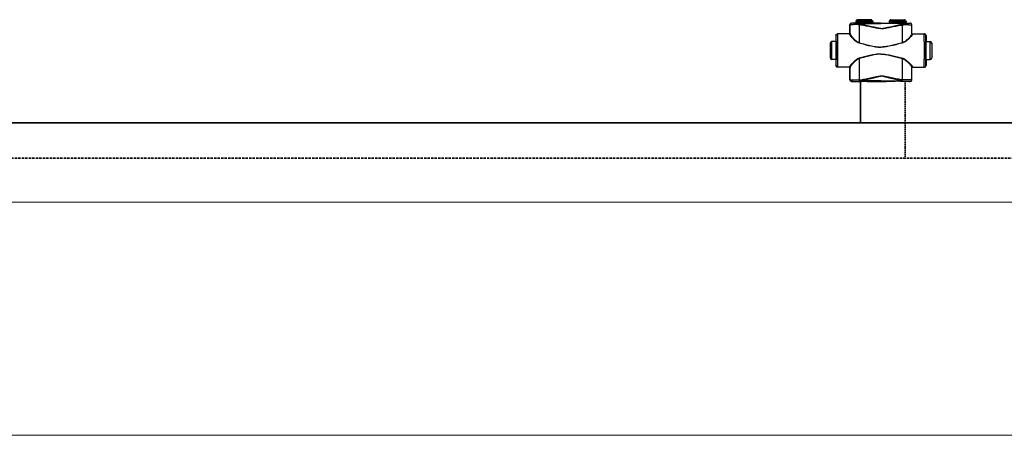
# Model space of a CAD drawing. Header units: millimetres. Extents: x 1279 to 58476, y -6899 to 74987.
# Tile 37 of 157: x 6781 to 8259, y -4179 to -3555. Entities that reach past the tile are written whole.
import ezdxf

# ---------------------------------------------------------------- set-up
doc = ezdxf.new("R2010")
doc.units = ezdxf.units.MM
for name, pattern in [('phl_thick', [0]), ('VERDECKT', [9.525, 6.35, -3.175]), ('ČÁRKOVANÁ', [0.75, 0.5, -0.25])]:
    doc.linetypes.add(name, pattern=pattern)
for name, color, linetype, lineweight in [('UT_POTRUBI - ZPÁTEČKA', 5, 'ČÁRKOVANÁ', 35), ('UT_SCHÉMA_PŘÍVOD', 10, 'Continuous', 35), ('UT_SCHÉMA_ZPÁTEČKA', 172, 'VERDECKT', 35), ('VZT_50 POPIS - OBECNE', 7, 'Continuous', 5)]:
    doc.layers.add(name, color=color, linetype=linetype, lineweight=lineweight)

msp = doc.modelspace()

# ---------------------------------------------------------------- linework, layer by layer
at = {"color": 0, "linetype": 'Continuous'}
for p, q in [((8029.9, -3560.2), (8029.8, -3560.1)), ((8031.5, -3560.1), (8029.8, -3560.1)), ((8031.8, -3560.2), (8031.5, -3560.1)), ((8036.5, -3556.9), (8036.2, -3557.2)), ((8061.4, -3557.2), (8036.2, -3557.2)), ((8036.2, -3557.2), (8036.2, -3558.6)), ((8036.2, -3558.6), (8037.2, -3559.5)), ((8036.2, -3558.6), (8061.4, -3558.6)), ((8061.1, -3556.9), (8036.5, -3556.9)), ((8037.2, -3559.5), (8060.5, -3559.5)), ((8060.3, -3556.1), (8037.3, -3556.1)), ((8037.3, -3556.1), (8037.3, -3556.8)), ((8060.3, -3556.8), (8037.3, -3556.8)), ((8037.3, -3559.9), (8060.3, -3559.9)), ((8037.3, -3559.9), (8037.3, -3560.2)), ((8059.2, -3555), (8038.4, -3555)), ((8045, -3560.3), (8040.1, -3560.3)), ((8040.1, -3560.9), (8040.1, -3560.3)), ((8040.1, -3560.9), (8073.8, -3560.9)), ((8073.8, -3560.3), (8052.7, -3560.3)), ((8060.3, -3556.1), (8060.3, -3556.8)), ((8060.3, -3559.9), (8060.3, -3560.2)), ((8061.4, -3558.6), (8060.5, -3559.5)), ((8061.1, -3556.9), (8061.4, -3557.2)), ((8061.4, -3557.2), (8061.4, -3558.6)), ((8067.6, -3560.1), (8065.8, -3560.2)), ((8073.8, -3560.1), (8067.6, -3560.1)), ((8073.8, -3560.1), (8080.1, -3560.1)), ((8073.8, -3560.3), (8095, -3560.3)), ((8107.5, -3560.9), (8073.8, -3560.9)), ((8080.1, -3560.1), (8081.8, -3560.2)), ((8086.5, -3556.9), (8086.2, -3557.2)), ((8086.2, -3557.2), (8111.4, -3557.2)), ((8086.2, -3557.2), (8086.2, -3558.6)), ((8111.4, -3558.6), (8086.2, -3558.6)), ((8086.2, -3558.6), (8087.2, -3559.5)), ((8086.5, -3556.9), (8111.1, -3556.9)), ((8110.5, -3559.5), (8087.2, -3559.5)), ((8087.3, -3556.1), (8087.3, -3556.8)), ((8087.3, -3556.1), (8110.3, -3556.1)), ((8087.3, -3556.8), (8110.3, -3556.8)), ((8110.3, -3559.9), (8087.3, -3559.9)), ((8087.3, -3559.9), (8087.3, -3560.2)), ((8088.4, -3555), (8109.2, -3555)), ((8102.7, -3560.3), (8107.5, -3560.3)), ((8107.5, -3560.9), (8107.5, -3560.3)), ((8110.3, -3556.1), (8110.3, -3556.8)), ((8110.3, -3559.9), (8110.3, -3560.2)), ((8111.4, -3558.6), (8110.5, -3559.5)), ((8111.1, -3556.9), (8111.4, -3557.2)), ((8111.4, -3557.2), (8111.4, -3558.6)), ((8115.8, -3560.2), (8116.2, -3560.1)), ((8116.2, -3560.1), (8117.8, -3560.1)), ((8117.7, -3560.2), (8117.8, -3560.1)), ((8027.4, -3562.7), (8027.3, -3562.6)), ((8027.3, -3575.6), (8027.3, -3562.6)), ((8027.3, -3575.6), (8027.4, -3575.6)), ((8120.2, -3562.7), (8120.3, -3562.6)), ((8120.3, -3575.6), (8120.2, -3575.6)), ((8120.3, -3575.6), (8120.3, -3562.6)), ((7997.6, -3590.4), (7997.6, -3612.4)), ((8006.4, -3587.9), (8000.1, -3587.9)), ((8000.1, -3614.9), (8000.1, -3587.9)), ((8006.3, -3578.9), (8006.1, -3578.9)), ((8006.1, -3578.9), (8006.1, -3587)), ((8006.1, -3587), (8006.3, -3587.4)), ((8006.5, -3587.4), (8006.5, -3587.4)), ((8026.6, -3576.4), (8008.6, -3576.4)), ((8121, -3576.4), (8139, -3576.4)), ((8141.1, -3587.4), (8141.1, -3587.4)), ((8141.3, -3578.9), (8141.5, -3578.9)), ((8141.5, -3587), (8141.3, -3587.4)), ((8141.3, -3587.9), (8147.5, -3587.9)), ((8141.5, -3578.9), (8141.5, -3587)), ((8147.5, -3614.9), (8147.5, -3587.9)), ((8150, -3590.4), (8150, -3612.4)), ((8006.4, -3614.9), (8000.1, -3614.9)), ((8006.3, -3615.4), (8006.1, -3615.7)), ((8006.1, -3615.7), (8006.1, -3623.9)), ((8006.5, -3615.4), (8006.5, -3615.3)), ((8141.1, -3615.4), (8141.1, -3615.3)), ((8141.3, -3614.9), (8147.5, -3614.9)), ((8141.3, -3615.4), (8141.5, -3615.7)), ((8141.5, -3615.7), (8141.5, -3623.9)), ((8006.1, -3623.9), (8006.3, -3623.9)), ((8026.6, -3626.4), (8008.6, -3626.4)), ((8027.4, -3627.2), (8027.3, -3627.2)), ((8027.3, -3645.3), (8027.3, -3627.2)), ((8120.2, -3627.2), (8120.3, -3627.2)), ((8120.3, -3645.3), (8120.3, -3627.2)), ((8121, -3626.4), (8139, -3626.4)), ((8141.5, -3623.9), (8141.3, -3623.9)), ((8027.3, -3645.3), (8027.4, -3645.1)), ((8029.8, -3647.8), (8029.9, -3647.6)), ((8031.5, -3647.8), (8029.8, -3647.8)), ((8031.8, -3647.7), (8031.5, -3647.8)), ((8041.4, -3645.5), (8041.5, -3645.5)), ((8041.7, -3647.6), (8041.9, -3647.6)), ((8073.8, -3646.8), (8041.9, -3646.8)), ((8041.9, -3647.6), (8041.9, -3646.8)), ((8041.9, -3647.6), (8043.1, -3647.6)), ((8054.5, -3647.6), (8073.8, -3647.6)), ((8067.6, -3647.8), (8065.8, -3647.7)), ((8073.8, -3647.8), (8067.6, -3647.8)), ((8073.8, -3646.8), (8105.8, -3646.8)), ((8093.1, -3647.6), (8073.8, -3647.6)), ((8073.8, -3647.8), (8080.1, -3647.8)), ((8080.1, -3647.8), (8081.8, -3647.7)), ((8105.8, -3647.6), (8104.5, -3647.6)), ((8105.8, -3647.6), (8105.8, -3646.8)), ((8105.9, -3647.6), (8105.8, -3647.6)), ((8106.3, -3645.5), (8106.1, -3645.5)), ((8115.8, -3647.7), (8116.2, -3647.8)), ((8116.2, -3647.8), (8117.8, -3647.8)), ((8117.8, -3647.8), (8117.7, -3647.6)), ((8120.3, -3645.3), (8120.2, -3645.1))]:
    msp.add_line(p, q, dxfattribs=at)
for centre, radius, start, end in [((8029.9, -3562.7), 2.5, 90.0025, 179.9975), ((8036.8, -3559.9), 0.5, 0, 45), ((8038.4, -3556.1), 1.1, 90, 180), ((8038.4, -3556.8), 1.1, 180, 185.2187), ((8059.2, -3556.1), 1.1, 0, 90), ((8059.2, -3556.8), 1.1, 354.7813, 0), ((8060.8, -3559.9), 0.5, 135, 180), ((8086.8, -3559.9), 0.5, 0, 45), ((8088.4, -3556.1), 1.1, 90, 180), ((8088.4, -3556.8), 1.1, 180, 185.2187), ((8109.2, -3556.1), 1.1, 0, 90), ((8109.2, -3556.8), 1.1, 354.7813, 0), ((8110.8, -3559.9), 0.5, 135, 180), ((8117.7, -3562.7), 2.5, 0.0025, 89.9975), ((8026.6, -3575.6), 0.8, 270.0036, 359.9972), ((8121, -3575.6), 0.8, 180.0028, 269.9964), ((8000.1, -3590.4), 2.5, 90, 180), ((8008.8, -3578.9), 2.5, 90.0022, 180.0011), ((5566.7, -3601.4), 2442.4, 359.6832, 0.3168), ((10581, -3601.4), 2442.4, 179.6832, 180.3168), ((8138.8, -3578.9), 2.5, 359.9989, 89.9978), ((8147.5, -3590.4), 2.5, 0, 90), ((8000.1, -3612.4), 2.5, 180, 270), ((8147.5, -3612.4), 2.5, 270, 0), ((8008.8, -3623.9), 2.5, 179.9989, 269.9978), ((8026.6, -3627.2), 0.8, 0.0028, 89.9964), ((8121, -3627.2), 0.8, 90.0036, 179.9972), ((8138.8, -3623.9), 2.5, 270.0022, 0.0011), ((8029.9, -3645.1), 2.5, 180.0025, 269.9975), ((8117.7, -3645.1), 2.5, 270.0025, 359.9975)]:
    msp.add_arc(centre, radius, start, end, dxfattribs=at)
at = {"color": 0, "linetype": 'Continuous', "extrusion": (0, 0, -1)}
for centre, major_axis, ratio, start_param, end_param in [((8029.8, -3562.6), (-1.77, 1.77), 0.999973, -0.785384, 0.785384), ((8048.8, -3560.2), (-17, 0), 0.005236, 4.941076, 6.283185), ((8048.8, -3560.2), (-17, 0), 0.005236, 3.141593, 4.483702), ((8026.5, -3575.6), (-0.8, 0), 0.999986, -3.141593, -1.659157), ((8008.6, -3578.9), (-2.5, 0), 0.999945, 0, 1.570796), ((8006.3, -3601.4), (0, 14), 0.010472, 0, 3.141593), ((8008.6, -3623.9), (-2.5, 0), 0.999945, -1.570796, 0), ((8026.5, -3627.2), (0.8, 0), 0.999986, -1.395381, 0), ((8029.8, -3645.3), (1.77, 1.77), 0.999973, -3.926977, -2.356208), ((8048.8, -3647.7), (-17, 0), 0.005236, 0, 1.229157), ((8048.8, -3647.7), (-17, 0), 0.005236, 1.912436, 3.141593)]:
    msp.add_ellipse(centre, major_axis=major_axis, ratio=ratio, start_param=start_param, end_param=end_param, dxfattribs=at)
at = {"color": 0, "linetype": 'Continuous'}
for centre, major_axis, ratio, start_param, end_param in [((8098.8, -3560.2), (17, 0), 0.005236, 3.141593, 4.483702), ((8098.8, -3560.2), (17, 0), 0.005236, 4.941076, 6.283185), ((8117.8, -3562.6), (1.77, 1.77), 0.999973, -0.785384, 0.785384), ((8121.1, -3575.6), (0.8, 0), 0.999986, -3.141593, -1.659157), ((8139, -3578.9), (2.5, 0), 0.999945, 0, 1.570796), ((8141.3, -3601.4), (0, 14), 0.010472, 0, 3.141593), ((8121.1, -3627.2), (-0.8, 0), 0.999986, -1.395381, 0), ((8139, -3623.9), (2.5, 0), 0.999945, -1.570796, 0), ((8098.8, -3647.7), (17, 0), 0.005236, 1.912436, 3.141593), ((8098.8, -3647.7), (17, 0), 0.005236, 0, 1.229157), ((8117.8, -3645.3), (-1.77, 1.77), 0.999973, -3.926977, -2.356208)]:
    msp.add_ellipse(centre, major_axis=major_axis, ratio=ratio, start_param=start_param, end_param=end_param, dxfattribs=at)
for points, knots in [([(8040.1, -3560.3), (8039.4, -3560.3), (8038, -3560.2), (8036.4, -3560.2), (8035.2, -3560.2), (8034.3, -3560.2), (8033.5, -3560.2), (8032.8, -3560.2), (8032.2, -3560.2), (8031.6, -3560.2), (8031.1, -3560.2), (8030.8, -3560.2), (8030.5, -3560.2), (8030.4, -3560.2), (8030.2, -3560.2), (8030.1, -3560.2), (8030.1, -3560.2), (8030, -3560.2), (8030, -3560.2), (8030, -3560.2), (8030, -3560.2), (8029.9, -3560.2), (8029.9, -3560.2), (8029.9, -3560.2)], [0, 0, 0, 0, 0.207653, 0.400343, 0.489423, 0.572844, 0.650059, 0.720565, 0.783909, 0.839692, 0.887568, 0.927242, 0.943927, 0.958477, 0.970869, 0.981088, 0.989117, 0.992306, 0.994945, 0.997032, 0.998568, 0.999554, 1, 1, 1, 1]), ([(8040.1, -3560.3), (8040, -3560.3), (8039.9, -3560.4), (8039.8, -3560.5), (8039.8, -3560.6), (8039.7, -3560.9), (8039.6, -3561.2), (8039.6, -3561.6), (8039.5, -3561.9), (8039.5, -3562.2), (8039.5, -3562.4)], [0, 0, 0, 0, 0.117156, 0.161001, 0.211236, 0.330442, 0.472834, 0.634922, 0.812344, 1, 1, 1, 1]), ([(8040.1, -3560.9), (8040, -3561.2), (8039.8, -3561.6), (8039.6, -3562.1), (8039.5, -3562.4)], [0, 0, 0, 0, 0.464895, 1, 1, 1, 1]), ([(8041.7, -3561.4), (8041.5, -3561.4), (8041, -3561.2), (8040.5, -3561.1), (8040.1, -3560.9)], [0, 0, 0, 0, 0.253704, 1, 1, 1, 1]), ([(8041.7, -3561.4), (8041.6, -3561.6), (8041.5, -3562), (8041.4, -3562.5), (8041.4, -3562.7)], [0, 0, 0, 0, 0.464569, 1, 1, 1, 1]), ([(8073.8, -3568.2), (8073.8, -3568.2), (8073.5, -3568.2), (8072.8, -3568.2), (8071.4, -3568), (8069.7, -3567.7), (8067.7, -3567.3), (8065.7, -3566.9), (8063.7, -3566.4), (8061, -3565.8), (8057.7, -3565), (8053.7, -3564), (8049.7, -3563.1), (8045.7, -3562.2), (8043, -3561.7), (8041.7, -3561.4)], [0.499995, 0.499995, 0.499995, 0.499995, 0.4999958, 0.5157333, 0.5314718, 0.5629204, 0.5943483, 0.6257534, 0.6571339, 0.6884877, 0.7511054, 0.813586, 0.8759088, 0.9380534, 1, 1, 1, 1]), ([(8052.7, -3560.3), (8052, -3560.3), (8050.7, -3560.3), (8048.8, -3560.3), (8046.9, -3560.3), (8045.6, -3560.3), (8045, -3560.3)], [0, 0, 0, 0, 0.248355, 0.5, 0.751645, 1, 1, 1, 1]), ([(8073.8, -3568.2), (8073.8, -3568.2), (8074.2, -3568.2), (8074.8, -3568.2), (8076.2, -3568), (8077.9, -3567.7), (8079.9, -3567.3), (8082, -3566.9), (8084, -3566.4), (8086.6, -3565.8), (8090, -3565), (8094, -3564), (8098, -3563.1), (8101.9, -3562.2), (8104.6, -3561.7), (8105.9, -3561.4)], [0.499995, 0.499995, 0.499995, 0.499995, 0.4999958, 0.5157333, 0.5314718, 0.5629204, 0.5943483, 0.6257534, 0.6571339, 0.6884877, 0.7511054, 0.813586, 0.8759088, 0.9380534, 1, 1, 1, 1]), ([(8095, -3560.3), (8095.6, -3560.3), (8096.9, -3560.3), (8098.8, -3560.3), (8100.7, -3560.3), (8102, -3560.3), (8102.7, -3560.3)], [0, 0, 0, 0, 0.248355, 0.5, 0.751645, 1, 1, 1, 1]), ([(8105.9, -3561.4), (8106.1, -3561.4), (8106.6, -3561.2), (8107.1, -3561.1), (8107.5, -3560.9)], [0, 0, 0, 0, 0.253704, 1, 1, 1, 1]), ([(8105.9, -3561.4), (8106, -3561.6), (8106.1, -3562), (8106.2, -3562.5), (8106.3, -3562.7)], [0, 0, 0, 0, 0.464569, 1, 1, 1, 1]), ([(8107.5, -3560.3), (8108.2, -3560.3), (8109.6, -3560.2), (8111.2, -3560.2), (8112.5, -3560.2), (8113.3, -3560.2), (8114.1, -3560.2), (8114.8, -3560.2), (8115.5, -3560.2), (8116, -3560.2), (8116.5, -3560.2), (8116.9, -3560.2), (8117.1, -3560.2), (8117.3, -3560.2), (8117.4, -3560.2), (8117.5, -3560.2), (8117.6, -3560.2), (8117.6, -3560.2), (8117.6, -3560.2), (8117.7, -3560.2), (8117.7, -3560.2), (8117.7, -3560.2), (8117.7, -3560.2), (8117.7, -3560.2)], [0, 0, 0, 0, 0.207653, 0.400343, 0.489423, 0.572844, 0.650059, 0.720565, 0.783909, 0.839692, 0.887568, 0.927242, 0.943927, 0.958477, 0.970869, 0.981088, 0.989117, 0.992306, 0.994945, 0.997032, 0.998568, 0.999554, 1, 1, 1, 1]), ([(8107.5, -3560.3), (8107.6, -3560.3), (8107.7, -3560.4), (8107.8, -3560.5), (8107.9, -3560.6), (8107.9, -3560.9), (8108, -3561.2), (8108.1, -3561.6), (8108.1, -3561.9), (8108.1, -3562.2), (8108.1, -3562.4)], [0, 0, 0, 0, 0.117156, 0.161001, 0.211236, 0.330442, 0.472834, 0.634922, 0.812344, 1, 1, 1, 1]), ([(8107.5, -3560.9), (8107.6, -3561.2), (8107.9, -3561.6), (8108, -3562.1), (8108.1, -3562.4)], [0, 0, 0, 0, 0.464895, 1, 1, 1, 1]), ([(8027.4, -3576.1), (8027.4, -3576.2), (8027.4, -3576.4), (8027.2, -3576.7), (8027, -3576.8), (8026.7, -3576.9), (8026.6, -3576.9)], [0, 0, 0, 0, 0.247572, 0.496581, 0.747591, 1, 1, 1, 1]), ([(8039.5, -3562.4), (8038.7, -3562.4), (8037.1, -3562.4), (8035.1, -3562.4), (8033.6, -3562.4), (8032.6, -3562.4), (8031.7, -3562.5), (8030.8, -3562.5), (8030.1, -3562.5), (8029.4, -3562.5), (8028.8, -3562.5), (8028.4, -3562.6), (8028.1, -3562.6), (8027.9, -3562.6), (8027.8, -3562.6), (8027.7, -3562.6), (8027.6, -3562.6), (8027.5, -3562.7), (8027.5, -3562.7), (8027.4, -3562.7), (8027.4, -3562.7)], [0, 0, 0, 0, 0.207034, 0.39928, 0.488214, 0.57154, 0.648707, 0.71921, 0.782588, 0.838437, 0.886403, 0.926186, 0.942933, 0.957549, 0.970012, 0.98031, 0.988432, 0.994377, 0.998178, 1, 1, 1, 1]), ([(8027.4, -3576.1), (8027.4, -3575), (8027.4, -3570.5), (8027.4, -3566), (8027.4, -3562.7)], [0, 0, 0, 0, 0.250733, 1, 1, 1, 1]), ([(8027.4, -3575.6), (8027.4, -3575.6), (8027.4, -3575.6), (8027.4, -3575.6), (8027.4, -3575.6), (8027.4, -3575.6), (8027.4, -3575.6), (8027.4, -3575.7), (8027.4, -3575.8), (8027.4, -3575.9), (8027.4, -3576), (8027.4, -3576.1), (8027.4, -3576.1)], [0, 0, 0, 0, 0.005057, 0.017214, 0.037015, 0.06455, 0.142921, 0.252392, 0.392925, 0.564459, 0.766871, 1, 1, 1, 1]), ([(8027.4, -3576.1), (8027.4, -3576.2), (8027.5, -3576.3), (8027.5, -3576.5), (8027.6, -3576.8), (8027.8, -3577.2), (8028.2, -3577.8), (8028.7, -3578.5), (8029.3, -3579.3), (8030.3, -3580.5), (8031.7, -3582.1), (8033.6, -3584.2), (8035.4, -3585.9), (8037, -3587.2), (8038.8, -3588.4), (8040.3, -3589.2), (8041.4, -3589.5)], [0, 0, 0, 0, 0.010286, 0.022433, 0.036551, 0.052653, 0.090607, 0.135698, 0.187142, 0.244158, 0.372094, 0.514728, 0.6685, 0.748767, 0.830965, 1, 1, 1, 1]), ([(8041.4, -3562.7), (8041.2, -3562.7), (8040.6, -3562.6), (8040, -3562.5), (8039.5, -3562.4)], [0, 0, 0, 0, 0.252579, 1, 1, 1, 1]), ([(8073.8, -3568.4), (8073.8, -3568.4), (8073.1, -3568.4), (8071.7, -3568.3), (8069.7, -3568), (8067.7, -3567.7), (8064.9, -3567.2), (8061.6, -3566.5), (8057.5, -3565.7), (8053.5, -3564.9), (8049.4, -3564.1), (8045.4, -3563.4), (8042.7, -3563), (8041.4, -3562.7)], [0.5000015, 0.5000015, 0.5000015, 0.5000015, 0.500002, 0.5313979, 0.5627848, 0.5941575, 0.6255147, 0.6881766, 0.7507583, 0.8132458, 0.8756245, 0.9378805, 1, 1, 1, 1]), ([(8041.4, -3589.5), (8041.4, -3587.3), (8041.4, -3578.3), (8041.4, -3569.4), (8041.4, -3562.7)], [0, 0, 0, 0, 0.250952, 1, 1, 1, 1]), ([(8073.8, -3568.4), (8073.8, -3568.4), (8074.5, -3568.4), (8075.9, -3568.3), (8077.9, -3568), (8080, -3567.7), (8082.7, -3567.2), (8086.1, -3566.5), (8090.1, -3565.7), (8094.1, -3564.9), (8098.2, -3564.1), (8102.2, -3563.4), (8104.9, -3563), (8106.3, -3562.7)], [0.5000015, 0.5000015, 0.5000015, 0.5000015, 0.500002, 0.5313979, 0.5627848, 0.5941575, 0.6255147, 0.6881766, 0.7507583, 0.8132458, 0.8756245, 0.9378805, 1, 1, 1, 1]), ([(8106.3, -3562.7), (8106.4, -3562.7), (8107, -3562.6), (8107.7, -3562.5), (8108.1, -3562.4)], [0, 0, 0, 0, 0.252579, 1, 1, 1, 1]), ([(8106.3, -3589.5), (8106.3, -3587.3), (8106.3, -3578.3), (8106.3, -3569.4), (8106.3, -3562.7)], [0, 0, 0, 0, 0.250952, 1, 1, 1, 1]), ([(8120.2, -3576.1), (8120.2, -3576.2), (8120.2, -3576.3), (8120.1, -3576.5), (8120, -3576.8), (8119.8, -3577.2), (8119.5, -3577.8), (8119, -3578.5), (8118.3, -3579.3), (8117.4, -3580.5), (8116, -3582.1), (8114, -3584.2), (8112.2, -3585.9), (8110.6, -3587.2), (8108.8, -3588.4), (8107.3, -3589.2), (8106.3, -3589.5)], [0, 0, 0, 0, 0.010286, 0.022433, 0.036551, 0.052653, 0.090607, 0.135698, 0.187142, 0.244158, 0.372094, 0.514728, 0.6685, 0.748767, 0.830965, 1, 1, 1, 1]), ([(8108.1, -3562.4), (8109, -3562.4), (8110.6, -3562.4), (8112.5, -3562.4), (8114, -3562.4), (8115, -3562.4), (8115.9, -3562.5), (8116.8, -3562.5), (8117.5, -3562.5), (8118.2, -3562.5), (8118.8, -3562.5), (8119.2, -3562.6), (8119.5, -3562.6), (8119.7, -3562.6), (8119.8, -3562.6), (8120, -3562.6), (8120.1, -3562.6), (8120.1, -3562.7), (8120.2, -3562.7), (8120.2, -3562.7), (8120.2, -3562.7)], [0, 0, 0, 0, 0.207034, 0.39928, 0.488214, 0.57154, 0.648707, 0.71921, 0.782588, 0.838437, 0.886403, 0.926186, 0.942933, 0.957549, 0.970012, 0.98031, 0.988432, 0.994377, 0.998178, 1, 1, 1, 1]), ([(8120.2, -3576.1), (8120.2, -3575), (8120.2, -3570.5), (8120.2, -3566), (8120.2, -3562.7)], [0, 0, 0, 0, 0.250733, 1, 1, 1, 1]), ([(8120.2, -3575.6), (8120.2, -3575.6), (8120.2, -3575.6), (8120.2, -3575.6), (8120.2, -3575.6), (8120.2, -3575.6), (8120.2, -3575.6), (8120.2, -3575.7), (8120.2, -3575.8), (8120.2, -3575.9), (8120.2, -3576), (8120.2, -3576.1), (8120.2, -3576.1)], [0, 0, 0, 0, 0.005057, 0.017214, 0.037015, 0.06455, 0.142921, 0.252392, 0.392925, 0.564459, 0.766871, 1, 1, 1, 1]), ([(8120.2, -3576.1), (8120.2, -3576.2), (8120.2, -3576.4), (8120.4, -3576.7), (8120.7, -3576.8), (8120.9, -3576.9), (8121, -3576.9)], [0, 0, 0, 0, 0.247572, 0.496581, 0.747591, 1, 1, 1, 1]), ([(8006.5, -3587.4), (8006.5, -3586.7), (8006.5, -3585.5), (8006.5, -3584.1), (8006.5, -3583), (8006.4, -3582.3), (8006.4, -3581.7), (8006.4, -3581.1), (8006.4, -3580.6), (8006.4, -3580.1), (8006.4, -3579.8), (8006.4, -3579.5), (8006.4, -3579.3), (8006.4, -3579.2), (8006.4, -3579.1), (8006.3, -3579), (8006.3, -3578.9), (8006.3, -3578.9), (8006.3, -3578.9), (8006.3, -3578.9), (8006.3, -3578.9)], [0, 0, 0, 0, 0.221931, 0.420259, 0.509783, 0.592499, 0.668149, 0.736495, 0.797321, 0.850436, 0.895675, 0.932895, 0.948462, 0.961984, 0.973451, 0.982856, 0.990196, 0.99547, 0.998697, 1, 1, 1, 1]), ([(8006.5, -3615.3), (8006.5, -3613.2), (8006.6, -3608.5), (8006.6, -3601.4), (8006.6, -3594.2), (8006.5, -3589.6), (8006.5, -3587.4)], [0, 0, 0, 0, 0.235226, 0.499987, 0.764754, 1, 1, 1, 1]), ([(8009, -3587.9), (8009, -3587), (8009, -3585.4), (8009, -3583.5), (8009, -3582.1), (8009, -3581.1), (8008.9, -3580.2), (8008.9, -3579.4), (8008.9, -3578.7), (8008.9, -3578.1), (8008.9, -3577.6), (8008.9, -3577.2), (8008.9, -3577), (8008.9, -3576.8), (8008.9, -3576.7), (8008.9, -3576.6), (8008.8, -3576.5), (8008.8, -3576.4), (8008.8, -3576.4), (8008.8, -3576.4), (8008.8, -3576.4), (8008.8, -3576.4)], [0, 0, 0, 0, 0.218984, 0.416191, 0.505653, 0.588551, 0.664564, 0.733396, 0.794781, 0.848478, 0.894279, 0.932006, 0.947796, 0.961515, 0.973152, 0.982695, 0.990138, 0.995479, 0.998726, 0.999584, 1, 1, 1, 1]), ([(8026.6, -3576.4), (8026.6, -3576.4), (8026.6, -3576.4), (8026.6, -3576.4), (8026.6, -3576.4), (8026.6, -3576.4), (8026.6, -3576.4), (8026.6, -3576.5), (8026.6, -3576.6), (8026.6, -3576.7), (8026.6, -3576.8), (8026.6, -3576.8), (8026.6, -3576.9)], [0, 0, 0, 0, 0.005122, 0.017304, 0.037118, 0.064661, 0.143035, 0.252499, 0.393016, 0.564526, 0.766907, 1, 1, 1, 1]), ([(8026.6, -3576.9), (8026.6, -3576.9), (8026.7, -3577.1), (8026.7, -3577.3), (8026.9, -3577.6), (8027.1, -3577.9), (8027.4, -3578.5), (8027.9, -3579.2), (8028.6, -3580), (8029.6, -3581.2), (8031.1, -3582.7), (8033.2, -3584.7), (8035.1, -3586.3), (8036.8, -3587.6), (8038.6, -3588.8), (8040.2, -3589.5), (8041.3, -3589.8)], [0, 0, 0, 0, 0.009694, 0.02127, 0.034861, 0.050494, 0.087694, 0.13227, 0.183417, 0.240322, 0.368483, 0.511765, 0.666448, 0.747227, 0.829948, 1, 1, 1, 1]), ([(8041.4, -3589.5), (8041.4, -3589.5), (8041.3, -3589.6), (8041.3, -3589.8), (8041.3, -3589.8)], [0, 0, 0, 0, 0.258378, 1, 1, 1, 1]), ([(8041.3, -3589.8), (8043.9, -3590.6), (8047.9, -3591.6), (8053.3, -3593), (8057.3, -3594), (8061.4, -3594.8), (8065.5, -3595.6), (8069, -3596), (8071.7, -3596.2), (8073.1, -3596.2), (8073.8, -3596.2), (8073.8, -3596.2)], [0, 0, 0, 0, 0.1245061, 0.1869228, 0.2494269, 0.3120016, 0.3746311, 0.4372993, 0.4686472, 0.4999998, 0.5, 0.5, 0.5, 0.5]), ([(8041.4, -3589.5), (8044, -3590.2), (8048, -3591.3), (8053.3, -3592.8), (8057.4, -3593.8), (8061.4, -3594.7), (8065.5, -3595.4), (8069, -3595.8), (8071.7, -3596), (8073.1, -3596), (8073.8, -3596), (8073.8, -3596)], [0, 0, 0, 0, 0.1244767, 0.1868883, 0.2493924, 0.3119715, 0.3746087, 0.437287, 0.4686409, 0.4999998, 0.5, 0.5, 0.5, 0.5]), ([(8106.3, -3589.5), (8103.6, -3590.2), (8099.6, -3591.3), (8094.3, -3592.8), (8090.3, -3593.8), (8086.2, -3594.7), (8082.1, -3595.4), (8078.7, -3595.8), (8075.9, -3596), (8074.5, -3596), (8073.8, -3596), (8073.8, -3596)], [0, 0, 0, 0, 0.1244767, 0.1868883, 0.2493924, 0.3119715, 0.3746087, 0.437287, 0.4686409, 0.4999998, 0.5, 0.5, 0.5, 0.5]), ([(8106.4, -3589.8), (8103.7, -3590.6), (8099.7, -3591.6), (8094.3, -3593), (8090.3, -3594), (8086.2, -3594.8), (8082.1, -3595.6), (8078.7, -3596), (8075.9, -3596.2), (8074.5, -3596.2), (8073.8, -3596.2), (8073.8, -3596.2)], [0, 0, 0, 0, 0.1245061, 0.1869228, 0.2494269, 0.3120016, 0.3746311, 0.4372993, 0.4686472, 0.4999998, 0.5, 0.5, 0.5, 0.5]), ([(8106.3, -3589.5), (8106.3, -3589.5), (8106.3, -3589.6), (8106.3, -3589.8), (8106.4, -3589.8)], [0, 0, 0, 0, 0.258378, 1, 1, 1, 1]), ([(8121, -3576.9), (8121, -3576.9), (8121, -3577.1), (8120.9, -3577.3), (8120.8, -3577.6), (8120.6, -3577.9), (8120.2, -3578.5), (8119.7, -3579.2), (8119, -3580), (8118, -3581.2), (8116.5, -3582.7), (8114.5, -3584.7), (8112.5, -3586.3), (8110.8, -3587.6), (8109, -3588.8), (8107.4, -3589.5), (8106.4, -3589.8)], [0, 0, 0, 0, 0.009694, 0.02127, 0.034861, 0.050494, 0.087694, 0.13227, 0.183417, 0.240322, 0.368483, 0.511765, 0.666448, 0.747227, 0.829948, 1, 1, 1, 1]), ([(8121, -3576.4), (8121, -3576.4), (8121, -3576.4), (8121, -3576.4), (8121, -3576.4), (8121, -3576.4), (8121, -3576.4), (8121, -3576.5), (8121, -3576.6), (8121, -3576.7), (8121, -3576.8), (8121, -3576.8), (8121, -3576.9)], [0, 0, 0, 0, 0.005122, 0.017304, 0.037118, 0.064661, 0.143035, 0.252499, 0.393016, 0.564526, 0.766907, 1, 1, 1, 1]), ([(8138.6, -3587.9), (8138.6, -3587), (8138.6, -3585.4), (8138.6, -3583.5), (8138.7, -3582.1), (8138.7, -3581.1), (8138.7, -3580.2), (8138.7, -3579.4), (8138.7, -3578.7), (8138.7, -3578.1), (8138.7, -3577.6), (8138.7, -3577.2), (8138.8, -3577), (8138.8, -3576.8), (8138.8, -3576.7), (8138.8, -3576.6), (8138.8, -3576.5), (8138.8, -3576.4), (8138.8, -3576.4), (8138.8, -3576.4), (8138.8, -3576.4), (8138.8, -3576.4)], [0, 0, 0, 0, 0.218984, 0.416191, 0.505653, 0.588551, 0.664564, 0.733396, 0.794781, 0.848478, 0.894279, 0.932006, 0.947796, 0.961515, 0.973152, 0.982695, 0.990138, 0.995479, 0.998726, 0.999584, 1, 1, 1, 1]), ([(8141.1, -3587.4), (8141.1, -3586.7), (8141.1, -3585.5), (8141.2, -3584.1), (8141.2, -3583), (8141.2, -3582.3), (8141.2, -3581.7), (8141.2, -3581.1), (8141.2, -3580.6), (8141.2, -3580.1), (8141.2, -3579.8), (8141.2, -3579.5), (8141.3, -3579.3), (8141.3, -3579.2), (8141.3, -3579.1), (8141.3, -3579), (8141.3, -3578.9), (8141.3, -3578.9), (8141.3, -3578.9), (8141.3, -3578.9), (8141.3, -3578.9)], [0, 0, 0, 0, 0.221931, 0.420259, 0.509783, 0.592499, 0.668149, 0.736495, 0.797321, 0.850436, 0.895675, 0.932895, 0.948462, 0.961984, 0.973451, 0.982856, 0.990196, 0.99547, 0.998697, 1, 1, 1, 1]), ([(8141.1, -3615.3), (8141.1, -3613.2), (8141.1, -3608.5), (8141.1, -3601.4), (8141.1, -3594.2), (8141.1, -3589.6), (8141.1, -3587.4)], [0, 0, 0, 0, 0.235226, 0.499987, 0.764754, 1, 1, 1, 1]), ([(8006.3, -3623.9), (8006.3, -3623.9), (8006.3, -3623.8), (8006.3, -3623.8), (8006.3, -3623.8), (8006.3, -3623.7), (8006.4, -3623.6), (8006.4, -3623.5), (8006.4, -3623.4), (8006.4, -3623.2), (8006.4, -3623), (8006.4, -3622.6), (8006.4, -3622.1), (8006.4, -3621.6), (8006.4, -3621), (8006.4, -3620.4), (8006.5, -3619.7), (8006.5, -3618.6), (8006.5, -3617.2), (8006.5, -3616), (8006.5, -3615.4)], [0, 0, 0, 0, 0.001303, 0.00453, 0.009804, 0.017144, 0.026549, 0.038016, 0.051538, 0.067105, 0.104325, 0.149564, 0.202679, 0.263505, 0.331851, 0.407501, 0.490217, 0.579741, 0.778069, 1, 1, 1, 1]), ([(8008.8, -3626.4), (8008.8, -3626.4), (8008.8, -3626.4), (8008.8, -3626.3), (8008.8, -3626.3), (8008.8, -3626.2), (8008.9, -3626.2), (8008.9, -3626), (8008.9, -3625.9), (8008.9, -3625.8), (8008.9, -3625.5), (8008.9, -3625.1), (8008.9, -3624.6), (8008.9, -3624), (8008.9, -3623.3), (8008.9, -3622.5), (8009, -3621.6), (8009, -3620.7), (8009, -3619.2), (8009, -3617.3), (8009, -3615.7), (8009, -3614.9)], [0, 0, 0, 0, 0.000416, 0.001274, 0.004521, 0.009862, 0.017305, 0.026849, 0.038485, 0.052204, 0.067994, 0.105721, 0.151522, 0.205219, 0.266604, 0.335437, 0.411449, 0.494347, 0.58381, 0.781016, 1, 1, 1, 1]), ([(8041.3, -3612.9), (8040.2, -3613.2), (8038.6, -3613.9), (8036.8, -3615.1), (8035.1, -3616.4), (8033.2, -3618), (8031.1, -3620), (8029.6, -3621.6), (8028.6, -3622.7), (8027.9, -3623.5), (8027.4, -3624.2), (8027.1, -3624.8), (8026.9, -3625.2), (8026.7, -3625.4), (8026.7, -3625.6), (8026.6, -3625.8), (8026.6, -3625.8)], [0, 0, 0, 0, 0.170052, 0.252774, 0.333553, 0.488235, 0.631517, 0.759678, 0.816583, 0.86773, 0.912306, 0.949506, 0.965139, 0.978731, 0.990306, 1, 1, 1, 1]), ([(8041.4, -3613.2), (8040.3, -3613.5), (8038.8, -3614.3), (8037, -3615.6), (8035.4, -3616.9), (8033.6, -3618.6), (8031.7, -3620.6), (8030.3, -3622.2), (8029.3, -3623.4), (8028.7, -3624.2), (8028.2, -3625), (8027.8, -3625.5), (8027.6, -3625.9), (8027.5, -3626.2), (8027.5, -3626.4), (8027.4, -3626.6), (8027.4, -3626.6)], [0, 0, 0, 0, 0.169036, 0.251233, 0.3315, 0.485272, 0.627906, 0.755842, 0.812858, 0.864302, 0.909393, 0.947347, 0.963449, 0.977567, 0.989714, 1, 1, 1, 1]), ([(8073.8, -3606.5), (8072.4, -3606.5), (8069.6, -3606.6), (8065.5, -3607.1), (8061.4, -3607.9), (8057.3, -3608.8), (8053.3, -3609.7), (8047.9, -3611.1), (8043.9, -3612.2), (8041.3, -3612.9)], [0.5, 0.5, 0.5, 0.5, 0.5626889, 0.6253582, 0.6879892, 0.7505657, 0.8130716, 0.8754902, 1, 1, 1, 1]), ([(8041.4, -3613.2), (8041.4, -3613.2), (8041.3, -3613.1), (8041.3, -3613), (8041.3, -3612.9)], [0, 0, 0, 0, 0.258378, 1, 1, 1, 1]), ([(8073.8, -3606.7), (8072.4, -3606.7), (8069.7, -3606.8), (8065.5, -3607.3), (8061.4, -3608.1), (8057.4, -3609), (8053.3, -3610), (8048, -3611.4), (8044, -3612.5), (8041.4, -3613.2)], [0.5, 0.5, 0.5, 0.5, 0.5627005, 0.6253799, 0.6880187, 0.7505997, 0.8131057, 0.8755193, 1, 1, 1, 1]), ([(8041.4, -3645.5), (8041.4, -3642.8), (8041.4, -3632.1), (8041.4, -3621.3), (8041.4, -3613.2)], [0, 0, 0, 0, 0.248459, 1, 1, 1, 1]), ([(8073.8, -3606.5), (8075.2, -3606.5), (8078, -3606.6), (8082.1, -3607.1), (8086.2, -3607.9), (8090.3, -3608.8), (8094.3, -3609.7), (8099.7, -3611.1), (8103.7, -3612.2), (8106.4, -3612.9)], [0.5, 0.5, 0.5, 0.5, 0.5626889, 0.6253582, 0.6879892, 0.7505657, 0.8130716, 0.8754902, 1, 1, 1, 1]), ([(8073.8, -3606.7), (8075.2, -3606.7), (8078, -3606.8), (8082.1, -3607.3), (8086.2, -3608.1), (8090.3, -3609), (8094.3, -3610), (8099.6, -3611.4), (8103.6, -3612.5), (8106.3, -3613.2)], [0.5, 0.5, 0.5, 0.5, 0.5627005, 0.6253799, 0.6880187, 0.7505997, 0.8131057, 0.8755193, 1, 1, 1, 1]), ([(8106.3, -3613.2), (8106.3, -3613.2), (8106.3, -3613.1), (8106.3, -3613), (8106.4, -3612.9)], [0, 0, 0, 0, 0.258378, 1, 1, 1, 1]), ([(8106.3, -3613.2), (8107.3, -3613.5), (8108.8, -3614.3), (8110.6, -3615.6), (8112.2, -3616.9), (8114, -3618.6), (8116, -3620.6), (8117.4, -3622.2), (8118.3, -3623.4), (8119, -3624.2), (8119.5, -3625), (8119.8, -3625.5), (8120, -3625.9), (8120.1, -3626.2), (8120.2, -3626.4), (8120.2, -3626.6), (8120.2, -3626.6)], [0, 0, 0, 0, 0.169036, 0.251233, 0.3315, 0.485272, 0.627906, 0.755842, 0.812858, 0.864302, 0.909393, 0.947347, 0.963449, 0.977567, 0.989714, 1, 1, 1, 1]), ([(8106.3, -3645.5), (8106.3, -3642.8), (8106.3, -3632.1), (8106.3, -3621.3), (8106.3, -3613.2)], [0, 0, 0, 0, 0.248459, 1, 1, 1, 1]), ([(8106.4, -3612.9), (8107.4, -3613.2), (8109, -3613.9), (8110.8, -3615.1), (8112.5, -3616.4), (8114.5, -3618), (8116.5, -3620), (8118, -3621.6), (8119, -3622.7), (8119.7, -3623.5), (8120.2, -3624.2), (8120.6, -3624.8), (8120.8, -3625.2), (8120.9, -3625.4), (8121, -3625.6), (8121, -3625.8), (8121, -3625.8)], [0, 0, 0, 0, 0.170052, 0.252774, 0.333553, 0.488235, 0.631517, 0.759678, 0.816583, 0.86773, 0.912306, 0.949506, 0.965139, 0.978731, 0.990306, 1, 1, 1, 1]), ([(8138.8, -3626.4), (8138.8, -3626.4), (8138.8, -3626.4), (8138.8, -3626.3), (8138.8, -3626.3), (8138.8, -3626.2), (8138.8, -3626.2), (8138.8, -3626), (8138.8, -3625.9), (8138.8, -3625.8), (8138.7, -3625.5), (8138.7, -3625.1), (8138.7, -3624.6), (8138.7, -3624), (8138.7, -3623.3), (8138.7, -3622.5), (8138.7, -3621.6), (8138.7, -3620.7), (8138.6, -3619.2), (8138.6, -3617.3), (8138.6, -3615.7), (8138.6, -3614.9)], [0, 0, 0, 0, 0.000416, 0.001274, 0.004521, 0.009862, 0.017305, 0.026849, 0.038485, 0.052204, 0.067994, 0.105721, 0.151522, 0.205219, 0.266604, 0.335437, 0.411449, 0.494347, 0.58381, 0.781016, 1, 1, 1, 1]), ([(8141.3, -3623.9), (8141.3, -3623.9), (8141.3, -3623.8), (8141.3, -3623.8), (8141.3, -3623.8), (8141.3, -3623.7), (8141.3, -3623.6), (8141.3, -3623.5), (8141.3, -3623.4), (8141.2, -3623.2), (8141.2, -3623), (8141.2, -3622.6), (8141.2, -3622.1), (8141.2, -3621.6), (8141.2, -3621), (8141.2, -3620.4), (8141.2, -3619.7), (8141.2, -3618.6), (8141.1, -3617.2), (8141.1, -3616), (8141.1, -3615.4)], [0, 0, 0, 0, 0.001303, 0.00453, 0.009804, 0.017144, 0.026549, 0.038016, 0.051538, 0.067105, 0.104325, 0.149564, 0.202679, 0.263505, 0.331851, 0.407501, 0.490217, 0.579741, 0.778069, 1, 1, 1, 1]), ([(8026.6, -3625.8), (8026.6, -3625.9), (8026.6, -3626), (8026.6, -3626.1), (8026.6, -3626.2), (8026.6, -3626.2), (8026.6, -3626.3), (8026.6, -3626.3), (8026.6, -3626.3), (8026.6, -3626.4), (8026.6, -3626.4), (8026.6, -3626.4), (8026.6, -3626.4)], [0, 0, 0, 0, 0.233093, 0.435474, 0.606984, 0.747501, 0.856965, 0.935339, 0.962882, 0.982696, 0.994878, 1, 1, 1, 1]), ([(8027.4, -3626.6), (8027.4, -3626.5), (8027.4, -3626.3), (8027.2, -3626.1), (8027, -3625.9), (8026.7, -3625.8), (8026.6, -3625.8)], [0, 0, 0, 0, 0.247572, 0.496581, 0.747591, 1, 1, 1, 1]), ([(8027.4, -3645.1), (8027.4, -3643.6), (8027.4, -3637.4), (8027.4, -3631.3), (8027.4, -3626.6)], [0, 0, 0, 0, 0.248801, 1, 1, 1, 1]), ([(8027.4, -3626.6), (8027.4, -3626.7), (8027.4, -3626.7), (8027.4, -3626.9), (8027.4, -3626.9), (8027.4, -3627), (8027.4, -3627.1), (8027.4, -3627.1), (8027.4, -3627.1), (8027.4, -3627.2), (8027.4, -3627.2), (8027.4, -3627.2), (8027.4, -3627.2)], [0, 0, 0, 0, 0.23313, 0.435541, 0.607074, 0.747608, 0.857079, 0.93545, 0.962985, 0.982786, 0.994943, 1, 1, 1, 1]), ([(8120.2, -3626.6), (8120.2, -3626.5), (8120.2, -3626.3), (8120.4, -3626.1), (8120.7, -3625.9), (8120.9, -3625.8), (8121, -3625.8)], [0, 0, 0, 0, 0.247572, 0.496581, 0.747591, 1, 1, 1, 1]), ([(8120.2, -3645.1), (8120.2, -3643.6), (8120.2, -3637.4), (8120.2, -3631.3), (8120.2, -3626.6)], [0, 0, 0, 0, 0.248801, 1, 1, 1, 1]), ([(8120.2, -3626.6), (8120.2, -3626.7), (8120.2, -3626.7), (8120.2, -3626.9), (8120.2, -3626.9), (8120.2, -3627), (8120.2, -3627.1), (8120.2, -3627.1), (8120.2, -3627.1), (8120.2, -3627.2), (8120.2, -3627.2), (8120.2, -3627.2), (8120.2, -3627.2)], [0, 0, 0, 0, 0.23313, 0.435541, 0.607074, 0.747608, 0.857079, 0.93545, 0.962985, 0.982786, 0.994943, 1, 1, 1, 1]), ([(8121, -3625.8), (8121, -3625.9), (8121, -3626), (8121, -3626.1), (8121, -3626.2), (8121, -3626.2), (8121, -3626.3), (8121, -3626.3), (8121, -3626.3), (8121, -3626.4), (8121, -3626.4), (8121, -3626.4), (8121, -3626.4)], [0, 0, 0, 0, 0.233093, 0.435474, 0.606984, 0.747501, 0.856965, 0.935339, 0.962882, 0.982696, 0.994878, 1, 1, 1, 1]), ([(8027.4, -3645.1), (8027.4, -3645.2), (8027.5, -3645.2), (8027.5, -3645.2), (8027.6, -3645.2), (8027.7, -3645.2), (8027.9, -3645.2), (8028, -3645.2), (8028.2, -3645.3), (8028.6, -3645.3), (8029.1, -3645.3), (8029.8, -3645.3), (8030.5, -3645.4), (8031.4, -3645.4), (8032.4, -3645.4), (8033.5, -3645.4), (8034.7, -3645.5), (8036.4, -3645.5), (8038.6, -3645.5), (8040.4, -3645.5), (8041.4, -3645.5)], [0, 0, 0, 0, 0.001901, 0.0058, 0.011886, 0.020197, 0.030732, 0.043479, 0.058422, 0.075536, 0.116153, 0.165047, 0.22186, 0.286169, 0.35749, 0.43527, 0.518903, 0.607727, 0.798032, 1, 1, 1, 1]), ([(8029.9, -3647.6), (8029.9, -3647.6), (8029.9, -3647.6), (8029.9, -3647.6), (8030, -3647.6), (8030, -3647.6), (8030, -3647.6), (8030.1, -3647.6), (8030.2, -3647.6), (8030.3, -3647.6), (8030.4, -3647.6), (8030.6, -3647.6), (8030.8, -3647.6), (8031, -3647.6), (8031.4, -3647.6), (8031.9, -3647.6), (8032.5, -3647.6), (8033.3, -3647.6), (8034.1, -3647.6), (8035, -3647.6), (8036, -3647.6), (8037.5, -3647.6), (8039.3, -3647.6), (8040.9, -3647.6), (8041.7, -3647.6)], [0, 0, 0, 0, 0.000442, 0.001439, 0.003, 0.005125, 0.007814, 0.011067, 0.019262, 0.029696, 0.04235, 0.057205, 0.074237, 0.093413, 0.114703, 0.163471, 0.220191, 0.284451, 0.355774, 0.433617, 0.517377, 0.606395, 0.797271, 1, 1, 1, 1]), ([(8041.7, -3647.6), (8041.7, -3647.6), (8041.6, -3647.5), (8041.6, -3647.5), (8041.6, -3647.4), (8041.5, -3647.3), (8041.5, -3647.2), (8041.4, -3646.8), (8041.4, -3646.3), (8041.4, -3645.8), (8041.4, -3645.5)], [0, 0, 0, 0, 0.03281, 0.058939, 0.09263, 0.134005, 0.182986, 0.302653, 0.616803, 1, 1, 1, 1]), ([(8041.5, -3645.5), (8042.9, -3645.3), (8045.6, -3644.8), (8049.6, -3644.1), (8053.6, -3643.3), (8057, -3642.7), (8059.7, -3642.2), (8061.7, -3641.7), (8063.7, -3641.3), (8065.7, -3640.9), (8067.7, -3640.5), (8069.4, -3640.2), (8070.7, -3639.9), (8072.1, -3639.6), (8073.1, -3639.5), (8073.8, -3639.5)], [0, 0, 0, 0, 0.0621172, 0.1243716, 0.1867502, 0.2492392, 0.2805207, 0.3118245, 0.3431487, 0.3744915, 0.4058513, 0.4372266, 0.4529199, 0.4686172, 0.5, 0.5, 0.5, 0.5]), ([(8041.9, -3647.6), (8041.8, -3647.6), (8041.8, -3647.5), (8041.8, -3647.5), (8041.7, -3647.4), (8041.7, -3647.3), (8041.7, -3647.2), (8041.6, -3646.8), (8041.6, -3646.3), (8041.5, -3645.8), (8041.5, -3645.5)], [0, 0, 0, 0, 0.032697, 0.058797, 0.092469, 0.133835, 0.182813, 0.302491, 0.616704, 1, 1, 1, 1]), ([(8041.9, -3646.8), (8041.8, -3646.6), (8041.7, -3646.2), (8041.6, -3645.8), (8041.5, -3645.5)], [0, 0, 0, 0, 0.463333, 1, 1, 1, 1]), ([(8041.9, -3646.8), (8043.2, -3646.6), (8045.8, -3646), (8049.8, -3645.1), (8053.8, -3644.2), (8057.1, -3643.4), (8059.8, -3642.8), (8061.8, -3642.3), (8063.8, -3641.8), (8065.8, -3641.3), (8067.8, -3640.8), (8069.4, -3640.4), (8070.8, -3640.1), (8072.1, -3639.8), (8073.1, -3639.6), (8073.8, -3639.6)], [0, 0, 0, 0, 0.0619437, 0.1240868, 0.1864104, 0.2488944, 0.2801902, 0.3115184, 0.3428764, 0.3742614, 0.4056711, 0.4371032, 0.4528275, 0.4685577, 0.5, 0.5, 0.5, 0.5]), ([(8043.1, -3647.6), (8043.6, -3647.6), (8044.5, -3647.5), (8045.9, -3647.5), (8047.4, -3647.4), (8048.8, -3647.4), (8050.3, -3647.4), (8051.7, -3647.5), (8053.1, -3647.5), (8054, -3647.6), (8054.5, -3647.6)], [0, 0, 0, 0, 0.12176, 0.246313, 0.372689, 0.5, 0.627311, 0.753687, 0.87824, 1, 1, 1, 1]), ([(8106.1, -3645.5), (8104.7, -3645.3), (8102.1, -3644.8), (8098, -3644.1), (8094, -3643.3), (8090.7, -3642.7), (8088, -3642.2), (8086, -3641.7), (8083.9, -3641.3), (8081.9, -3640.9), (8079.9, -3640.5), (8078.2, -3640.2), (8076.9, -3639.9), (8075.5, -3639.6), (8074.5, -3639.5), (8073.8, -3639.5)], [0, 0, 0, 0, 0.0621172, 0.1243716, 0.1867502, 0.2492392, 0.2805207, 0.3118245, 0.3431487, 0.3744915, 0.4058513, 0.4372266, 0.4529199, 0.4686172, 0.5, 0.5, 0.5, 0.5]), ([(8105.8, -3646.8), (8104.4, -3646.6), (8101.8, -3646), (8097.8, -3645.1), (8093.8, -3644.2), (8090.5, -3643.4), (8087.9, -3642.8), (8085.9, -3642.3), (8083.9, -3641.8), (8081.9, -3641.3), (8079.9, -3640.8), (8078.2, -3640.4), (8076.9, -3640.1), (8075.5, -3639.8), (8074.5, -3639.6), (8073.8, -3639.6)], [0, 0, 0, 0, 0.0619437, 0.1240868, 0.1864104, 0.2488944, 0.2801902, 0.3115184, 0.3428764, 0.3742614, 0.4056711, 0.4371032, 0.4528275, 0.4685577, 0.5, 0.5, 0.5, 0.5]), ([(8104.5, -3647.6), (8104, -3647.6), (8103.1, -3647.5), (8101.7, -3647.5), (8100.3, -3647.4), (8098.8, -3647.4), (8097.4, -3647.4), (8095.9, -3647.5), (8094.5, -3647.5), (8093.6, -3647.6), (8093.1, -3647.6)], [0, 0, 0, 0, 0.12176, 0.246313, 0.372689, 0.5, 0.627311, 0.753687, 0.87824, 1, 1, 1, 1]), ([(8105.8, -3647.6), (8105.8, -3647.6), (8105.8, -3647.5), (8105.9, -3647.5), (8105.9, -3647.4), (8105.9, -3647.3), (8105.9, -3647.2), (8106, -3646.8), (8106.1, -3646.3), (8106.1, -3645.8), (8106.1, -3645.5)], [0, 0, 0, 0, 0.032697, 0.058797, 0.092469, 0.133835, 0.182813, 0.302491, 0.616704, 1, 1, 1, 1]), ([(8105.8, -3646.8), (8105.8, -3646.6), (8106, -3646.2), (8106, -3645.8), (8106.1, -3645.5)], [0, 0, 0, 0, 0.463333, 1, 1, 1, 1]), ([(8105.9, -3647.6), (8106, -3647.6), (8106, -3647.5), (8106, -3647.5), (8106.1, -3647.4), (8106.1, -3647.3), (8106.1, -3647.2), (8106.2, -3646.8), (8106.2, -3646.3), (8106.3, -3645.8), (8106.3, -3645.5)], [0, 0, 0, 0, 0.03281, 0.058939, 0.09263, 0.134005, 0.182986, 0.302653, 0.616803, 1, 1, 1, 1]), ([(8117.7, -3647.6), (8117.7, -3647.6), (8117.7, -3647.6), (8117.7, -3647.6), (8117.7, -3647.6), (8117.6, -3647.6), (8117.6, -3647.6), (8117.5, -3647.6), (8117.5, -3647.6), (8117.3, -3647.6), (8117.2, -3647.6), (8117, -3647.6), (8116.8, -3647.6), (8116.6, -3647.6), (8116.2, -3647.6), (8115.7, -3647.6), (8115.1, -3647.6), (8114.3, -3647.6), (8113.5, -3647.6), (8112.6, -3647.6), (8111.6, -3647.6), (8110.2, -3647.6), (8108.3, -3647.6), (8106.7, -3647.6), (8105.9, -3647.6)], [0, 0, 0, 0, 0.000442, 0.001439, 0.003, 0.005125, 0.007814, 0.011067, 0.019262, 0.029696, 0.04235, 0.057205, 0.074237, 0.093413, 0.114703, 0.163471, 0.220191, 0.284451, 0.355774, 0.433617, 0.517377, 0.606395, 0.797271, 1, 1, 1, 1]), ([(8120.2, -3645.1), (8120.2, -3645.2), (8120.2, -3645.2), (8120.1, -3645.2), (8120, -3645.2), (8119.9, -3645.2), (8119.8, -3645.2), (8119.6, -3645.2), (8119.4, -3645.3), (8119, -3645.3), (8118.6, -3645.3), (8117.9, -3645.3), (8117.1, -3645.4), (8116.2, -3645.4), (8115.2, -3645.4), (8114.1, -3645.4), (8113, -3645.5), (8111.3, -3645.5), (8109, -3645.5), (8107.2, -3645.5), (8106.3, -3645.5)], [0, 0, 0, 0, 0.001901, 0.0058, 0.011886, 0.020197, 0.030732, 0.043479, 0.058422, 0.075536, 0.116153, 0.165047, 0.22186, 0.286169, 0.35749, 0.43527, 0.518903, 0.607727, 0.798032, 1, 1, 1, 1])]:
    msp.add_open_spline(points, degree=3, knots=knots, dxfattribs=at)
at = {"layer": 'UT_POTRUBI - ZPÁTEČKA', "ltscale": 7}
msp.add_line((4406, -3762.8), (10215.5, -3762.8), dxfattribs=at)
at = {"layer": 'UT_SCHÉMA_PŘÍVOD'}
for p, q in [((8043.1, -3647.6), (8043.1, -3709.6)), ((4338.9, -3709.6), (10151.6, -3709.6))]:
    msp.add_line(p, q, dxfattribs=at)
at = {"layer": 'UT_SCHÉMA_ZPÁTEČKA', "ltscale": 0.3}
msp.add_line((8110.2, -3647.6), (8110.2, -3762.8), dxfattribs=at)
at = {"layer": 'VZT_50 POPIS - OBECNE', "linetype": 'phl_thick'}
for p, q in [((1278.8, -3829), (52959, -3829)), ((1278.8, -4179), (52959, -4179))]:
    msp.add_line(p, q, dxfattribs=at)

doc.saveas('drawing.dxf')
